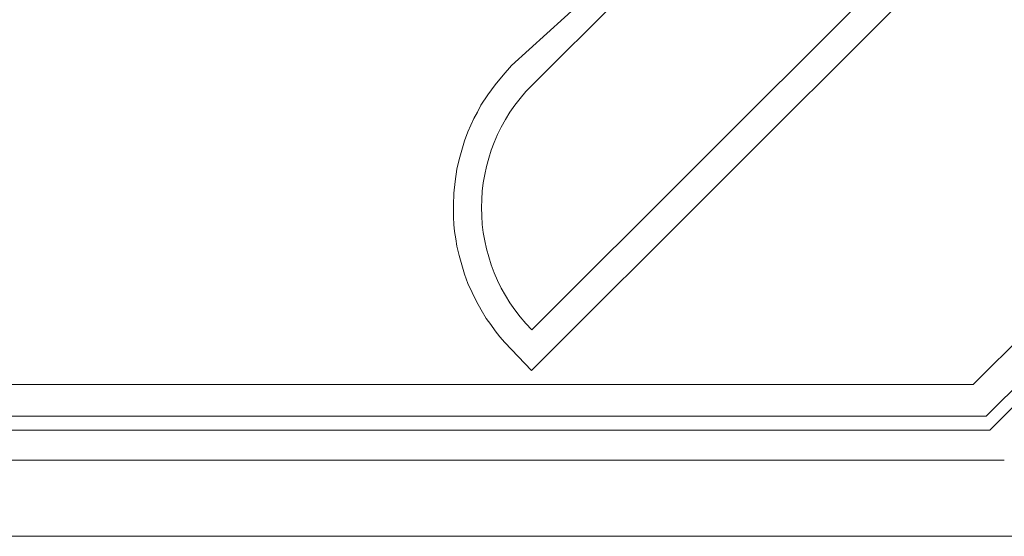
# Model space of a CAD drawing. Header units: metres. Extents: x 964 to 7125, y -212 to 9570.
# Tile 121 of 185: x 2097.438 to 2098.454, y 248.982 to 249.516. Entities that reach past the tile are written whole.
import ezdxf

# ---------------------------------------------------------------- set-up
doc = ezdxf.new("R2010")
doc.units = ezdxf.units.M
doc.linetypes.add('CIĄGłA', pattern=[0])
doc.layers.add('1__logo', color=7, linetype='Continuous')
doc.layers.add('TB_OBRYS1', color=3, linetype='Continuous')
doc.layers.add('a___wymiary', color=9, linetype='Continuous', lineweight=18)
doc.layers.add('AGP1_ELEWACJE', color=7, linetype='Continuous', lineweight=15)

# ---------------------------------------------------------------- blocks, each defined once
blk = doc.blocks.new('WIATA WIDOK PRZEKRÓJ TERENU 2')
at = {"layer": '1__logo', "color": 18, "lineweight": 5, "true_color": 0x000000}
for p, q in [((47274.4, 18385.5), (47549.6, 18661)), ((47274.4, 18385.5), (47549.6, 18661)), ((47274.4, 18385.5), (47549.6, 18661)), ((47274.4, 18385.5), (47549.6, 18661)), ((47729.6, 18076.8), (48273.8, 18620.3)), ((48319.9, 18620.3), (47743.1, 18044.2)), ((47746.7, 18029.9), (48337.4, 18620.3)), ((47677.8, 18536.6), (47274.4, 18133.2)), ((47677.8, 18536.6), (47274.4, 18133.2)), ((47677.8, 18536.6), (47274.4, 18133.2)), ((47677.8, 18536.6), (47274.4, 18133.2)), ((47701.4, 18518.8), (47274, 18091.4)), ((47701.4, 18518.8), (47274, 18091.4)), ((47701.4, 18518.8), (47274, 18091.4)), ((47701.4, 18518.8), (47274, 18091.4)), ((47253.3, 18406.2), (47326.1, 18472.3)), ((47253.3, 18406.2), (47326.1, 18472.3)), ((47253.3, 18406.2), (47326.1, 18472.3)), ((47253.3, 18406.2), (47326.1, 18472.3)), ((47244.5, 18396.2), (47253.3, 18406.2)), ((47244.5, 18396.2), (47253.3, 18406.2)), ((47244.5, 18396.2), (47253.3, 18406.2)), ((47244.5, 18396.2), (47253.3, 18406.2)), ((47236.3, 18386.2), (47244.5, 18396.2)), ((47236.3, 18386.2), (47244.5, 18396.2)), ((47236.3, 18386.2), (47244.5, 18396.2)), ((47236.3, 18386.2), (47244.5, 18396.2)), ((47228.9, 18375.9), (47236.3, 18386.2)), ((47228.9, 18375.9), (47236.3, 18386.2)), ((47228.9, 18375.9), (47236.3, 18386.2)), ((47228.9, 18375.9), (47236.3, 18386.2)), ((47262.2, 18372.2), (47268.1, 18379.2)), ((47262.2, 18372.2), (47268.1, 18379.2)), ((47262.2, 18372.2), (47268.1, 18379.2)), ((47262.2, 18372.2), (47268.1, 18379.2)), ((47268.1, 18379.2), (47274.4, 18385.5)), ((47268.1, 18379.2), (47274.4, 18385.5)), ((47268.1, 18379.2), (47274.4, 18385.5)), ((47268.1, 18379.2), (47274.4, 18385.5)), ((47221.6, 18365.2), (47228.9, 18375.9)), ((47221.6, 18365.2), (47228.9, 18375.9)), ((47221.6, 18365.2), (47228.9, 18375.9)), ((47221.6, 18365.2), (47228.9, 18375.9)), ((47256.6, 18365.2), (47262.2, 18372.2)), ((47256.6, 18365.2), (47262.2, 18372.2)), ((47256.6, 18365.2), (47262.2, 18372.2)), ((47256.6, 18365.2), (47262.2, 18372.2)), ((47214.5, 18351.5), (47218.2, 18358.1)), ((47214.5, 18351.5), (47218.2, 18358.1)), ((47214.5, 18351.5), (47218.2, 18358.1)), ((47214.5, 18351.5), (47218.2, 18358.1)), ((47218.2, 18358.1), (47221.6, 18365.2)), ((47218.2, 18358.1), (47221.6, 18365.2)), ((47218.2, 18358.1), (47221.6, 18365.2)), ((47218.2, 18358.1), (47221.6, 18365.2)), ((47247, 18350.4), (47251.5, 18357.8)), ((47247, 18350.4), (47251.5, 18357.8)), ((47247, 18350.4), (47251.5, 18357.8)), ((47247, 18350.4), (47251.5, 18357.8)), ((47251.5, 18357.8), (47256.6, 18365.2)), ((47251.5, 18357.8), (47256.6, 18365.2)), ((47251.5, 18357.8), (47256.6, 18365.2)), ((47251.5, 18357.8), (47256.6, 18365.2)), ((47211.2, 18344.5), (47214.5, 18351.5)), ((47211.2, 18344.5), (47214.5, 18351.5)), ((47211.2, 18344.5), (47214.5, 18351.5)), ((47211.2, 18344.5), (47214.5, 18351.5)), ((47242.6, 18342.6), (47247, 18350.4)), ((47242.6, 18342.6), (47247, 18350.4)), ((47242.6, 18342.6), (47247, 18350.4)), ((47242.6, 18342.6), (47247, 18350.4)), ((47204.9, 18328.2), (47208.3, 18337.8)), ((47204.9, 18328.2), (47208.3, 18337.8)), ((47204.9, 18328.2), (47208.3, 18337.8)), ((47204.9, 18328.2), (47208.3, 18337.8)), ((47208.3, 18337.8), (47211.2, 18344.5)), ((47208.3, 18337.8), (47211.2, 18344.5)), ((47208.3, 18337.8), (47211.2, 18344.5)), ((47208.3, 18337.8), (47211.2, 18344.5)), ((47238.9, 18334.9), (47242.6, 18342.6)), ((47238.9, 18334.9), (47242.6, 18342.6)), ((47238.9, 18334.9), (47242.6, 18342.6)), ((47238.9, 18334.9), (47242.6, 18342.6)), ((47202, 18318.6), (47204.9, 18328.2)), ((47202, 18318.6), (47204.9, 18328.2)), ((47202, 18318.6), (47204.9, 18328.2)), ((47202, 18318.6), (47204.9, 18328.2)), ((47235.2, 18326.7), (47238.9, 18334.9)), ((47235.2, 18326.7), (47238.9, 18334.9)), ((47235.2, 18326.7), (47238.9, 18334.9)), ((47235.2, 18326.7), (47238.9, 18334.9)), ((47199.4, 18309), (47202, 18318.6)), ((47199.4, 18309), (47202, 18318.6)), ((47199.4, 18309), (47202, 18318.6)), ((47199.4, 18309), (47202, 18318.6)), ((47229.7, 18310.5), (47232.3, 18318.6)), ((47229.7, 18310.5), (47232.3, 18318.6)), ((47229.7, 18310.5), (47232.3, 18318.6)), ((47229.7, 18310.5), (47232.3, 18318.6)), ((47232.3, 18318.6), (47235.2, 18326.7)), ((47232.3, 18318.6), (47235.2, 18326.7)), ((47232.3, 18318.6), (47235.2, 18326.7)), ((47232.3, 18318.6), (47235.2, 18326.7)), ((47196.8, 18299), (47199.4, 18309)), ((47196.8, 18299), (47199.4, 18309)), ((47196.8, 18299), (47199.4, 18309)), ((47196.8, 18299), (47199.4, 18309)), ((47227.5, 18302), (47229.7, 18310.5)), ((47227.5, 18302), (47229.7, 18310.5)), ((47227.5, 18302), (47229.7, 18310.5)), ((47227.5, 18302), (47229.7, 18310.5)), ((47195, 18286.5), (47196.8, 18299)), ((47195, 18286.5), (47196.8, 18299)), ((47195, 18286.5), (47196.8, 18299)), ((47195, 18286.5), (47196.8, 18299)), ((47225.6, 18293.5), (47227.5, 18302)), ((47225.6, 18293.5), (47227.5, 18302)), ((47225.6, 18293.5), (47227.5, 18302)), ((47225.6, 18293.5), (47227.5, 18302)), ((47224.1, 18285), (47225.6, 18293.5)), ((47224.1, 18285), (47225.6, 18293.5)), ((47224.1, 18285), (47225.6, 18293.5)), ((47224.1, 18285), (47225.6, 18293.5)), ((47193.8, 18274.3), (47195, 18286.5)), ((47193.8, 18274.3), (47195, 18286.5)), ((47193.8, 18274.3), (47195, 18286.5)), ((47193.8, 18274.3), (47195, 18286.5)), ((47222.7, 18268), (47223, 18276.5)), ((47222.7, 18268), (47223, 18276.5)), ((47222.7, 18268), (47223, 18276.5)), ((47222.7, 18268), (47223, 18276.5)), ((47223, 18276.5), (47224.1, 18285)), ((47223, 18276.5), (47224.1, 18285)), ((47223, 18276.5), (47224.1, 18285)), ((47223, 18276.5), (47224.1, 18285)), ((47193.5, 18262.1), (47193.8, 18274.3)), ((47193.5, 18262.1), (47193.8, 18274.3)), ((47193.5, 18262.1), (47193.8, 18274.3)), ((47193.5, 18262.1), (47193.8, 18274.3)), ((47222.3, 18259.5), (47222.7, 18268)), ((47222.3, 18259.5), (47222.7, 18268)), ((47222.3, 18259.5), (47222.7, 18268)), ((47222.3, 18259.5), (47222.7, 18268)), ((47193.5, 18249.5), (47193.5, 18262.1)), ((47193.5, 18249.5), (47193.5, 18262.1)), ((47193.5, 18249.5), (47193.5, 18262.1)), ((47193.5, 18249.5), (47193.5, 18262.1)), ((47222.7, 18251), (47222.3, 18259.5)), ((47222.7, 18251), (47222.3, 18259.5)), ((47222.7, 18251), (47222.3, 18259.5)), ((47222.7, 18251), (47222.3, 18259.5)), ((47193.8, 18242.2), (47193.5, 18249.5)), ((47193.8, 18242.2), (47193.5, 18249.5)), ((47193.8, 18242.2), (47193.5, 18249.5)), ((47193.8, 18242.2), (47193.5, 18249.5)), ((47223, 18242.2), (47222.7, 18251)), ((47223, 18242.2), (47222.7, 18251)), ((47223, 18242.2), (47222.7, 18251)), ((47223, 18242.2), (47222.7, 18251)), ((47194.6, 18234.8), (47193.8, 18242.2)), ((47194.6, 18234.8), (47193.8, 18242.2)), ((47194.6, 18234.8), (47193.8, 18242.2)), ((47194.6, 18234.8), (47193.8, 18242.2)), ((47224.1, 18233.7), (47223, 18242.2)), ((47224.1, 18233.7), (47223, 18242.2)), ((47224.1, 18233.7), (47223, 18242.2)), ((47224.1, 18233.7), (47223, 18242.2)), ((47195.7, 18227.4), (47194.6, 18234.8)), ((47195.7, 18227.4), (47194.6, 18234.8)), ((47195.7, 18227.4), (47194.6, 18234.8)), ((47195.7, 18227.4), (47194.6, 18234.8)), ((47196.8, 18219.6), (47195.7, 18227.4)), ((47196.8, 18219.6), (47195.7, 18227.4)), ((47196.8, 18219.6), (47195.7, 18227.4)), ((47196.8, 18219.6), (47195.7, 18227.4)), ((47225.6, 18225.2), (47224.1, 18233.7)), ((47225.6, 18225.2), (47224.1, 18233.7)), ((47225.6, 18225.2), (47224.1, 18233.7)), ((47225.6, 18225.2), (47224.1, 18233.7)), ((47199.4, 18210), (47196.8, 18219.6)), ((47199.4, 18210), (47196.8, 18219.6)), ((47199.4, 18210), (47196.8, 18219.6)), ((47199.4, 18210), (47196.8, 18219.6)), ((47227.5, 18217), (47225.6, 18225.2)), ((47227.5, 18217), (47225.6, 18225.2)), ((47227.5, 18217), (47225.6, 18225.2)), ((47227.5, 18217), (47225.6, 18225.2)), ((47229.7, 18208.5), (47227.5, 18217)), ((47229.7, 18208.5), (47227.5, 18217)), ((47229.7, 18208.5), (47227.5, 18217)), ((47229.7, 18208.5), (47227.5, 18217)), ((47202, 18200.4), (47199.4, 18210)), ((47202, 18200.4), (47199.4, 18210)), ((47202, 18200.4), (47199.4, 18210)), ((47202, 18200.4), (47199.4, 18210)), ((47232.3, 18200.4), (47229.7, 18208.5)), ((47232.3, 18200.4), (47229.7, 18208.5)), ((47232.3, 18200.4), (47229.7, 18208.5)), ((47232.3, 18200.4), (47229.7, 18208.5)), ((47204.9, 18190.8), (47202, 18200.4)), ((47204.9, 18190.8), (47202, 18200.4)), ((47204.9, 18190.8), (47202, 18200.4)), ((47204.9, 18190.8), (47202, 18200.4)), ((47235.2, 18192.3), (47232.3, 18200.4)), ((47235.2, 18192.3), (47232.3, 18200.4)), ((47235.2, 18192.3), (47232.3, 18200.4)), ((47235.2, 18192.3), (47232.3, 18200.4)), ((47208.3, 18181.2), (47204.9, 18190.8)), ((47208.3, 18181.2), (47204.9, 18190.8)), ((47208.3, 18181.2), (47204.9, 18190.8)), ((47208.3, 18181.2), (47204.9, 18190.8)), ((47238.9, 18184.2), (47235.2, 18192.3)), ((47238.9, 18184.2), (47235.2, 18192.3)), ((47238.9, 18184.2), (47235.2, 18192.3)), ((47238.9, 18184.2), (47235.2, 18192.3)), ((47212.7, 18172), (47208.3, 18181.2)), ((47212.7, 18172), (47208.3, 18181.2)), ((47212.7, 18172), (47208.3, 18181.2)), ((47212.7, 18172), (47208.3, 18181.2)), ((47242.6, 18176.4), (47238.9, 18184.2)), ((47242.6, 18176.4), (47238.9, 18184.2)), ((47242.6, 18176.4), (47238.9, 18184.2)), ((47242.6, 18176.4), (47238.9, 18184.2)), ((47247, 18168.6), (47242.6, 18176.4)), ((47247, 18168.6), (47242.6, 18176.4)), ((47247, 18168.6), (47242.6, 18176.4)), ((47247, 18168.6), (47242.6, 18176.4)), ((47217.1, 18162.7), (47212.7, 18172)), ((47217.1, 18162.7), (47212.7, 18172)), ((47217.1, 18162.7), (47212.7, 18172)), ((47217.1, 18162.7), (47212.7, 18172)), ((47251.5, 18161.3), (47247, 18168.6)), ((47251.5, 18161.3), (47247, 18168.6)), ((47251.5, 18161.3), (47247, 18168.6)), ((47251.5, 18161.3), (47247, 18168.6)), ((47221.9, 18153.9), (47217.1, 18162.7)), ((47221.9, 18153.9), (47217.1, 18162.7)), ((47221.9, 18153.9), (47217.1, 18162.7)), ((47221.9, 18153.9), (47217.1, 18162.7)), ((47256.6, 18153.9), (47251.5, 18161.3)), ((47256.6, 18153.9), (47251.5, 18161.3)), ((47256.6, 18153.9), (47251.5, 18161.3)), ((47256.6, 18153.9), (47251.5, 18161.3)), ((47227.1, 18145), (47221.9, 18153.9)), ((47227.1, 18145), (47221.9, 18153.9)), ((47227.1, 18145), (47221.9, 18153.9)), ((47227.1, 18145), (47221.9, 18153.9)), ((47231.9, 18138.7), (47227.1, 18145)), ((47231.9, 18138.7), (47227.1, 18145)), ((47231.9, 18138.7), (47227.1, 18145)), ((47231.9, 18138.7), (47227.1, 18145)), ((47262.2, 18146.9), (47256.6, 18153.9)), ((47262.2, 18146.9), (47256.6, 18153.9)), ((47262.2, 18146.9), (47256.6, 18153.9)), ((47262.2, 18146.9), (47256.6, 18153.9)), ((47268.1, 18139.8), (47262.2, 18146.9)), ((47268.1, 18139.8), (47262.2, 18146.9)), ((47268.1, 18139.8), (47262.2, 18146.9)), ((47268.1, 18139.8), (47262.2, 18146.9)), ((47236.3, 18132.4), (47231.9, 18138.7)), ((47236.3, 18132.4), (47231.9, 18138.7)), ((47236.3, 18132.4), (47231.9, 18138.7)), ((47236.3, 18132.4), (47231.9, 18138.7)), ((47274.4, 18133.2), (47268.1, 18139.8)), ((47274.4, 18133.2), (47268.1, 18139.8)), ((47274.4, 18133.2), (47268.1, 18139.8)), ((47274.4, 18133.2), (47268.1, 18139.8)), ((47241.1, 18126.2), (47236.3, 18132.4)), ((47241.1, 18126.2), (47236.3, 18132.4)), ((47241.1, 18126.2), (47236.3, 18132.4)), ((47241.1, 18126.2), (47236.3, 18132.4)), ((47246.3, 18120.3), (47241.1, 18126.2)), ((47246.3, 18120.3), (47241.1, 18126.2)), ((47246.3, 18120.3), (47241.1, 18126.2)), ((47246.3, 18120.3), (47241.1, 18126.2)), ((47274.4, 18133.2), (47274.4, 18133.2)), ((47274.4, 18133.2), (47274.4, 18133.2)), ((47274, 18091.4), (47246.3, 18120.3)), ((47246.3, 18120.3), (47246.3, 18120.3)), ((47274, 18091.4), (47246.3, 18120.3)), ((47274, 18091.4), (47246.3, 18120.3)), ((47246.3, 18120.3), (47246.3, 18120.3)), ((47274, 18091.4), (47246.3, 18120.3))]:
    blk.add_line(p, q, dxfattribs=at)
at = {"layer": 'a___wymiary', "color": 18, "lineweight": 5, "true_color": 0x000000}
for p, q in [((40386.5, 18076.8), (47729.6, 18076.8)), ((47743.1, 18044.2), (40373.1, 18044.2)), ((40369.4, 18029.9), (47746.7, 18029.9)), ((47761.7, 17998.9), (40354.4, 17998.9))]:
    blk.add_line(p, q, dxfattribs=at)
blk.add_lwpolyline([(39624, 18620.3), (40326.7, 17920.3), (47789.4, 17920.3), (48492.1, 18620.3), (47987.7, 18620.3)], dxfattribs=at)
at = {"layer": 'TB_OBRYS1', "color": 18, "lineweight": 5, "true_color": 0x000000}
blk.add_lwpolyline([(47987.7, 18620.3), (49058.1, 18620.3), (49058.1, 17920.3), (39043.1, 17920.3), (39043.1, 18620.3), (46799.6, 18620.3)], dxfattribs=at)

msp = doc.modelspace()

# ---------------------------------------------------------------- block references
at = {"layer": 'AGP1_ELEWACJE', "linetype": 'CIĄGłA', "lineweight": 5, "xscale": 0.001, "yscale": 0.001, "zscale": 0.001}
msp.add_blockref('WIATA WIDOK PRZEKRÓJ TERENU 2', (2050.6923, 231.0622), dxfattribs=at)

doc.saveas('drawing.dxf')
